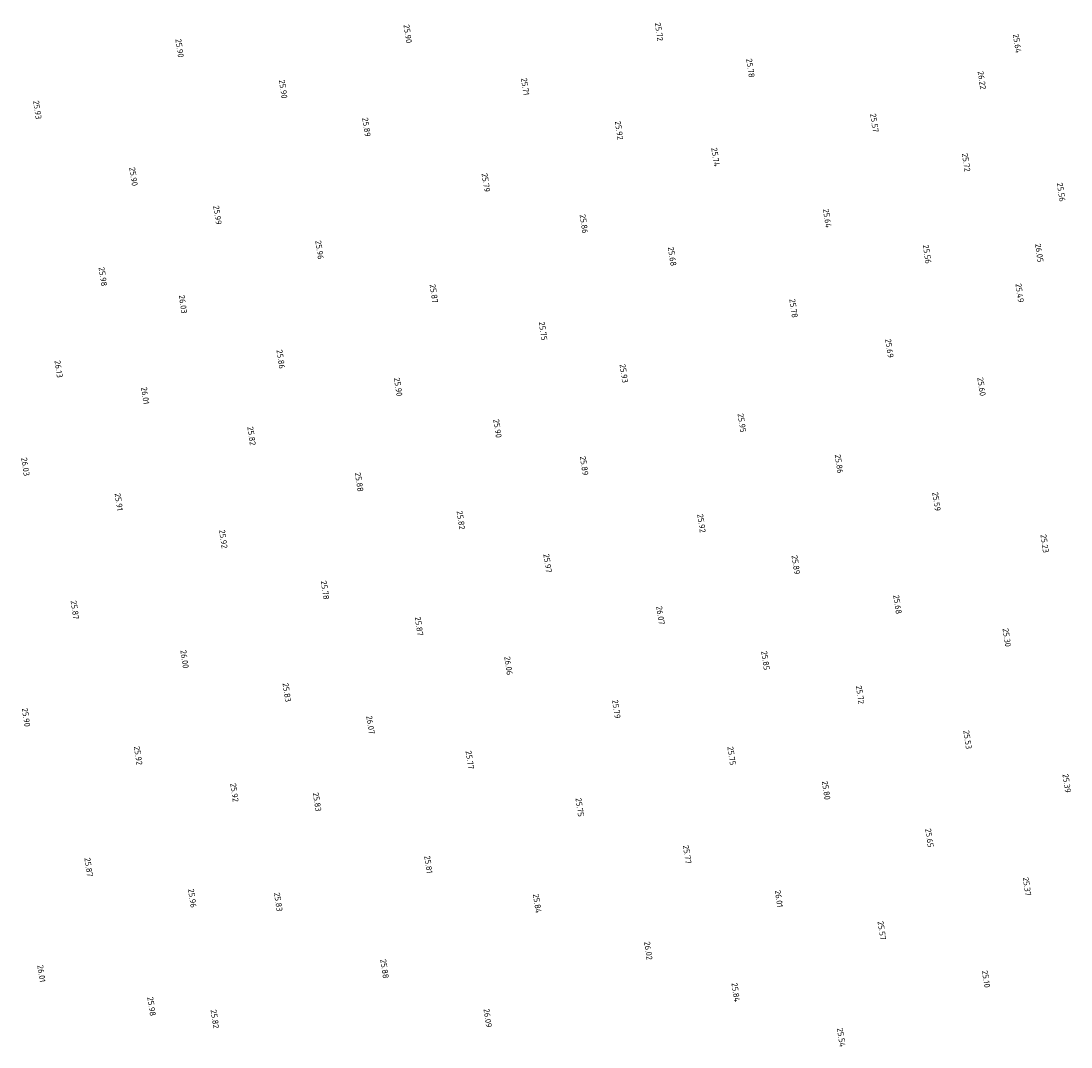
# Model space of a CAD drawing. Extents: x 184312 to 185605, y 346435 to 348273.
# Tile 14 of 18: x 185285 to 185603, y 347169 to 347479. Entities that reach past the tile are written whole.
import ezdxf
from ezdxf.enums import TextEntityAlignment as Align

# ---------------------------------------------------------------- set-up
doc = ezdxf.new("R2010")
doc.units = 0
doc.layers.add('rijk_10Anno', color=254, linetype='Continuous')
doc.styles.add('NLCS-ISO-ANNOTATIVE-T18', font='NLCS-ISO.ttf', dxfattribs={"height": 1.8})

# ---------------------------------------------------------------- blocks, each defined once
blk = doc.blocks.new('SAL-HOOGTELABEL-SO')
at = {"color": 0, "linetype": 'ByBlock', "lineweight": -2, "style": 'NLCS-ISO-ANNOTATIVE-T18'}
blk.add_attdef('HOOGTE', text='', height=1.8, dxfattribs=at).set_placement((2.79, 0), align=Align.RIGHT)

msp = doc.modelspace()

# ---------------------------------------------------------------- block references
at = {"layer": 'rijk_10Anno', "color": 254, "rotation": 278.271}
for p, values in [((185401.5, 347475.36, 25.89), {'HOOGTE': '25.90'}), ((185477.56, 347476, 25.72), {'HOOGTE': '25.72'}), ((185332.45, 347471.01, 25.9), {'HOOGTE': '25.90'}), ((185585.99, 347472.37, 25.64), {'HOOGTE': '25.64'}), ((185505.23, 347464.97, 25.77), {'HOOGTE': '25.78'}), ((185575.27, 347461.37, 26.22), {'HOOGTE': '26.22'}), ((185363.8, 347458.61, 25.9), {'HOOGTE': '25.90'}), ((185437.02, 347459.57, 25.71), {'HOOGTE': '25.71'}), ((185289.39, 347452.33, 25.93), {'HOOGTE': '25.93'}), ((185542.75, 347448.39, 25.57), {'HOOGTE': '25.57'}), ((185389.01, 347447.05, 25.89), {'HOOGTE': '25.89'}), ((185465.47, 347446.12, 25.92), {'HOOGTE': '25.92'}), ((185494.67, 347438.03, 25.74), {'HOOGTE': '25.74'}), ((185570.52, 347436.47, 25.72), {'HOOGTE': '25.72'}), ((185318.49, 347432.15, 25.89), {'HOOGTE': '25.90'}), ((185425.14, 347430.33, 25.79), {'HOOGTE': '25.79'}), ((185599.26, 347427.43, 25.56), {'HOOGTE': '25.56'}), ((185343.91, 347420.45, 25.99), {'HOOGTE': '25.99'}), ((185454.83, 347417.79, 25.86), {'HOOGTE': '25.86'}), ((185528.48, 347419.48, 25.64), {'HOOGTE': '25.64'}), ((185374.8, 347409.93, 25.96), {'HOOGTE': '25.96'}), ((185481.55, 347407.92, 25.68), {'HOOGTE': '25.68'}), ((185558.7, 347408.65, 25.56), {'HOOGTE': '25.56'}), ((185592.64, 347409.04, 26.05), {'HOOGTE': '26.05'}), ((185309.23, 347401.81, 25.98), {'HOOGTE': '25.98'}), ((185409.42, 347396.7, 25.87), {'HOOGTE': '25.87'}), ((185586.74, 347396.87, 25.49), {'HOOGTE': '25.49'}), ((185333.47, 347393.56, 26.03), {'HOOGTE': '26.03'}), ((185518.29, 347392.27, 25.78), {'HOOGTE': '25.78'}), ((185442.45, 347385.39, 25.75), {'HOOGTE': '25.75'}), ((185547.3, 347380.13, 25.69), {'HOOGTE': '25.69'}), ((185363.07, 347376.85, 25.86), {'HOOGTE': '25.86'}), ((185295.82, 347374.1, 26.13), {'HOOGTE': '26.13'}), ((185466.91, 347372.56, 25.93), {'HOOGTE': '25.93'}), ((185322, 347366.06, 26.01), {'HOOGTE': '26.01'}), ((185398.61, 347368.49, 25.89), {'HOOGTE': '25.90'}), ((185575.18, 347368.59, 25.6), {'HOOGTE': '25.60'}), ((185502.64, 347357.56, 25.95), {'HOOGTE': '25.95'}), ((185354.23, 347353.65, 25.82), {'HOOGTE': '25.82'}), ((185428.66, 347355.91, 25.89), {'HOOGTE': '25.90'}), ((185285.77, 347344.38, 26.03), {'HOOGTE': '26.03'}), ((185454.91, 347344.57, 25.89), {'HOOGTE': '25.89'}), ((185532.04, 347345.15, 25.86), {'HOOGTE': '25.86'}), ((185386.81, 347339.64, 25.88), {'HOOGTE': '25.88'}), ((185314.02, 347333.85, 25.91), {'HOOGTE': '25.91'}), ((185561.55, 347333.75, 25.59), {'HOOGTE': '25.59'}), ((185417.58, 347328.17, 25.82), {'HOOGTE': '25.82'}), ((185490.41, 347327.21, 25.91), {'HOOGTE': '25.92'}), ((185345.68, 347322.46, 25.92), {'HOOGTE': '25.92'}), ((185594.29, 347321.12, 25.23), {'HOOGTE': '25.23'}), ((185443.83, 347315.12, 25.97), {'HOOGTE': '25.97'}), ((185518.98, 347314.6, 25.89), {'HOOGTE': '25.89'}), ((185376.47, 347306.99, 25.78), {'HOOGTE': '25.78'}), ((185549.75, 347302.6, 25.68), {'HOOGTE': '25.68'}), ((185300.76, 347300.98, 25.86), {'HOOGTE': '25.87'}), ((185477.99, 347299.41, 26.07), {'HOOGTE': '26.07'}), ((185404.92, 347296.05, 25.87), {'HOOGTE': '25.87'}), ((185582.82, 347292.68, 25.3), {'HOOGTE': '25.30'}), ((185333.95, 347286.16, 26), {'HOOGTE': '26.00'}), ((185432, 347284.13, 26.06), {'HOOGTE': '26.06'}), ((185509.79, 347285.64, 25.85), {'HOOGTE': '25.85'}), ((185364.9, 347276.01, 25.82), {'HOOGTE': '25.83'}), ((185538.42, 347275.36, 25.72), {'HOOGTE': '25.72'}), ((185464.64, 347270.97, 25.79), {'HOOGTE': '25.79'}), ((185285.98, 347268.48, 25.89), {'HOOGTE': '25.90'}), ((185390.22, 347266.24, 26.07), {'HOOGTE': '26.07'}), ((185570.95, 347261.74, 25.53), {'HOOGTE': '25.53'}), ((185319.91, 347256.91, 25.92), {'HOOGTE': '25.92'}), ((185420.28, 347255.63, 25.77), {'HOOGTE': '25.77'}), ((185499.53, 347256.83, 25.75), {'HOOGTE': '25.75'}), ((185600.97, 347248.51, 25.39), {'HOOGTE': '25.39'}), ((185349.05, 347245.74, 25.92), {'HOOGTE': '25.92'}), ((185528.15, 347246.38, 25.8), {'HOOGTE': '25.80'}), ((185374.07, 347242.87, 25.83), {'HOOGTE': '25.83'}), ((185453.55, 347241.29, 25.75), {'HOOGTE': '25.75'}), ((185559.41, 347231.98, 25.65), {'HOOGTE': '25.65'}), ((185486.07, 347227.02, 25.77), {'HOOGTE': '25.77'}), ((185304.92, 347223.14, 25.86), {'HOOGTE': '25.87'}), ((185407.73, 347224.08, 25.81), {'HOOGTE': '25.81'}), ((185588.93, 347217.33, 25.37), {'HOOGTE': '25.37'}), ((185336.29, 347213.74, 25.96), {'HOOGTE': '25.96'}), ((185513.81, 347213.81, 26.01), {'HOOGTE': '26.01'}), ((185362.32, 347212.6, 25.83), {'HOOGTE': '25.83'}), ((185440.71, 347212.07, 25.84), {'HOOGTE': '25.84'}), ((185544.99, 347203.98, 25.57), {'HOOGTE': '25.57'}), ((185474.31, 347197.92, 26.02), {'HOOGTE': '26.02'}), ((185290.6, 347191.16, 26.01), {'HOOGTE': '26.01'}), ((185394.49, 347192.32, 25.88), {'HOOGTE': '25.88'}), ((185576.52, 347189.52, 25.1), {'HOOGTE': '25.10'}), ((185500.79, 347185.2, 25.84), {'HOOGTE': '25.84'}), ((185323.97, 347180.95, 25.98), {'HOOGTE': '25.98'}), ((185343.12, 347177.2, 25.82), {'HOOGTE': '25.82'}), ((185425.72, 347177.49, 26.09), {'HOOGTE': '26.09'}), ((185532.73, 347171.55, 25.54), {'HOOGTE': '25.54'})]:
    msp.add_blockref('SAL-HOOGTELABEL-SO', p, dxfattribs=at).add_auto_attribs(values)

doc.saveas('drawing.dxf')
